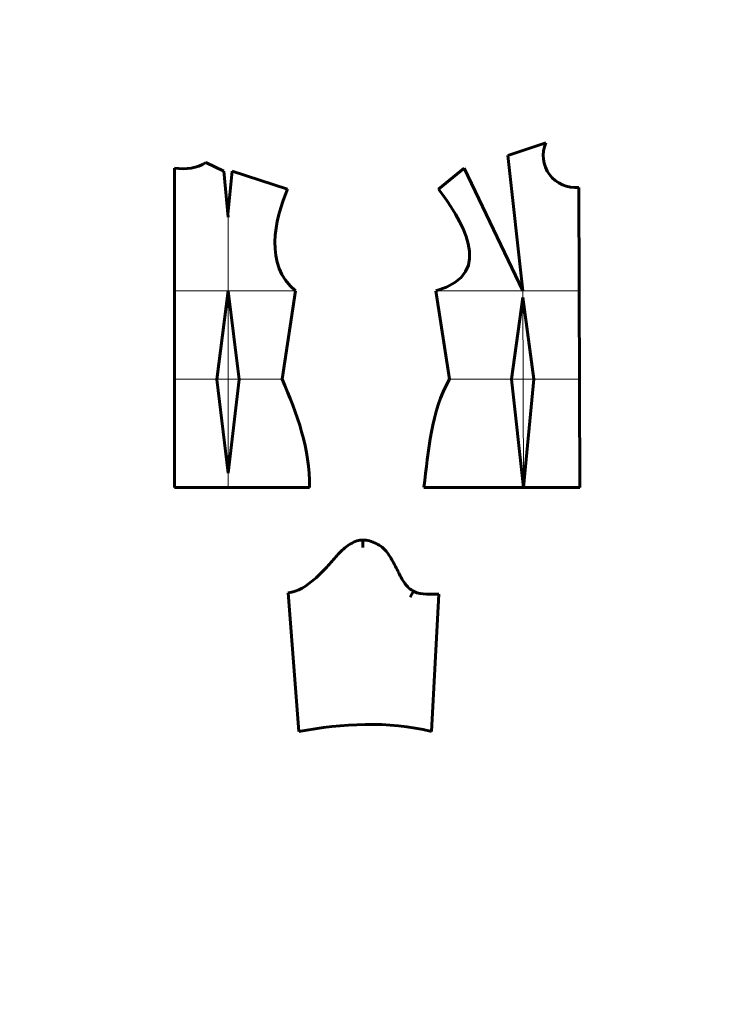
# Model space of a CAD drawing. Header units: millimetres. Extents: x 0 to 210, y 0 to 297.
import ezdxf

# ---------------------------------------------------------------- set-up
doc = ezdxf.new("R2010")
doc.units = ezdxf.units.MM
doc.linetypes.add('K5LT_BASIC', pattern=[0])
doc.linetypes.add('K5LT_THIN', pattern=[0])

msp = doc.modelspace()

# ---------------------------------------------------------------- linework, layer by layer
at = {"color": 5, "linetype": 'K5LT_BASIC', "lineweight": 60, "true_color": 0x0000ff}
for p, q in [((147.12, 256), (158.64, 259.85)), ((151.64, 215.25), (147.12, 256)), ((56.1, 253.93), (61.5, 251.32)), ((46.62, 252.26), (46.62, 155.92)), ((61.5, 251.32), (62.86, 237.45)), ((62.78, 238.26), (64.06, 251.32)), ((64.06, 251.32), (80.76, 245.92)), ((126.27, 245.92), (134, 252.26)), ((134, 252.26), (151.64, 215.25)), ((168.54, 246.42), (168.83, 155.92)), ((62.86, 215.25), (59.41, 188.47)), ((62.86, 215.25), (66.17, 188.5)), ((83.12, 215.25), (79.1, 188.56)), ((125.49, 215.25), (129.55, 188.56)), ((151.64, 213.25), (148.3, 188.57)), ((151.64, 213.25), (155.04, 188.58)), ((59.41, 188.47), (62.86, 160.19)), ((66.17, 188.5), (62.86, 160.19)), ((148.3, 188.57), (151.92, 155.92)), ((155.04, 188.58), (151.92, 155.92)), ((46.62, 155.92), (87.36, 155.92)), ((168.83, 155.92), (121.83, 155.92)), ((103.41, 140.04), (103.41, 137.81)), ((80.93, 124.16), (84.1, 82.28)), ((118.7, 124.61), (117.72, 122.86)), ((126.4, 123.75), (124.12, 82.28))]:
    msp.add_line(p, q, dxfattribs=at)
at = {"color": 7, "linetype": 'K5LT_THIN', "lineweight": 18}
for p, q in [((62.86, 237.45), (62.86, 155.92)), ((83.12, 215.25), (46.62, 215.25)), ((125.49, 215.25), (168.64, 215.25)), ((151.64, 215.25), (151.92, 155.92)), ((79.1, 188.56), (46.62, 188.56)), ((129.55, 188.56), (168.72, 188.56))]:
    msp.add_line(p, q, dxfattribs=at)
at = {"color": 5, "linetype": 'K5LT_BASIC', "lineweight": 60, "true_color": 0x0000ff}
msp.add_arc((167.47, 256), 9.64, 156.4319, 276.3327, dxfattribs=at)
for points in [[(46.62, 252.26), (50.23, 251.67), (53.39, 252.22), (56.1, 253.93)], [(80.76, 245.92), (76.79, 236.46), (73.7, 223), (83.12, 215.25)], [(126.27, 245.92), (132.25, 237.59), (144.43, 220.31), (125.49, 215.25)], [(79.1, 188.56), (83.61, 178.26), (87.57, 167.38), (87.36, 155.92)], [(129.55, 188.56), (123.91, 178.6), (123.32, 166.95), (121.83, 155.92)], [(84.1, 82.28), (97.25, 84.66), (111.02, 85.59), (124.12, 82.28)]]:
    msp.add_open_spline(points, degree=3, dxfattribs=at)
msp.add_open_spline([(80.93, 124.16), (83.86, 124.42), (87.91, 127.12), (92.21, 131.39), (95.29, 135.02), (97.69, 137.57), (101.53, 140.17), (105.41, 140.1), (109.77, 137.92), (112.03, 134.54), (114.03, 130.71), (115.76, 126.98), (119.68, 123.22), (124.04, 123.78), (126.4, 123.75)], degree=3, knots=[0, 0, 0, 0, 2.191586, 3.278567, 4.375188, 5.39734, 6.361733, 7.271084, 8.171593, 9.183678, 10.226161, 11.208389, 12.10678, 13.890548, 13.890548, 13.890548, 13.890548], dxfattribs=at)

doc.saveas('drawing.dxf')
